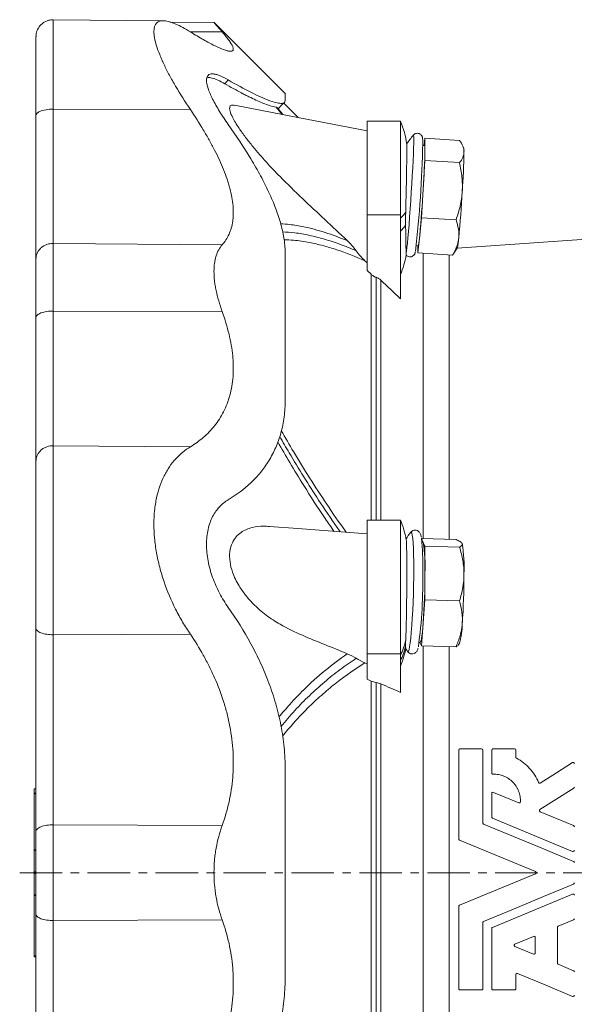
# Model space of a CAD drawing. Header units: millimetres. Extents: x -31 to 880, y -242 to 919.
# Tile 5 of 7: x -31 to 134, y 622 to 916. Entities that reach past the tile are written whole.
import ezdxf

# ---------------------------------------------------------------- set-up
doc = ezdxf.new("R2010")
doc.units = ezdxf.units.MM
doc.linetypes.add('CENTERX2', pattern=[20.32, 12.7, -2.54, 2.54, -2.54])
doc.layers.add('FORMAT', color=7, linetype='Continuous')

msp = doc.modelspace()

# ---------------------------------------------------------------- linework, layer by layer
at = {"color": 7, "linetype": 'Continuous', "lineweight": 15}
for p, q in [((11.57, 915.81), (-21.5, 916.1)), ((11.47, 915.81), (-21.5, 916.1)), ((26.63, 915.3), (13.43, 915.42)), ((47.96, 893.95), (26.62, 915.3)), ((-26.6, 911.18), (-26.63, 910.63)), ((51.8, 886.86), (47.41, 891.26)), ((45.23, 889.99), (45.46, 889.79)), ((47.21, 887.75), (45.53, 889.85)), ((45.8, 889.59), (46.07, 889.7)), ((82.37, 885.82), (72.37, 885.82)), ((72.37, 885.82), (72.37, 857.81)), ((82.37, 885.82), (82.37, 857.81)), ((89.7, 880.71), (89.48, 878.55)), ((89.7, 877.4), (89.7, 880.71)), ((89.7, 880.71), (100.03, 880.04)), ((89.62, 878.54), (89.03, 878.58)), ((89.7, 874.08), (89.7, 877.4)), ((101.31, 877.77), (100.83, 878.74)), ((89.18, 865.51), (89.7, 874.08)), ((89.7, 874.08), (100.03, 873.41)), ((88.65, 856.94), (89.18, 865.51)), ((72.37, 857.81), (72.37, 841.23)), ((82.37, 857.81), (82.37, 832.69)), ((88.13, 851.69), (88.65, 856.94)), ((88.65, 856.94), (98.99, 856.28)), ((185.29, 853.87), (99.37, 847.86)), ((87.61, 846.43), (88.13, 851.69)), ((87.1, 848.64), (87.68, 848.6)), ((87.61, 848.61), (87.61, 846.43)), ((98.37, 846.36), (99.38, 847.86)), ((87.61, 846.43), (97.94, 845.77)), ((97.94, 845.77), (98.37, 846.36)), ((72.37, 843.51), (71.73, 844.12)), ((73.6, 840.05), (72.37, 841.23)), ((82.37, 766.59), (72.37, 766.59)), ((72.37, 766.59), (72.37, 726.64)), ((82.37, 766.59), (82.37, 726.64)), ((89.18, 759.94), (88.65, 761.08)), ((88.65, 761.08), (98.99, 760.8)), ((89.05, 760.07), (88.77, 760.08)), ((89.05, 760.07), (89.18, 759.94)), ((89.7, 758.8), (89.18, 759.94)), ((100.85, 759.63), (100.83, 759.66)), ((89.7, 750.8), (89.7, 758.8)), ((89.7, 758.8), (100.03, 758.53)), ((89.7, 742.8), (89.7, 750.8)), ((89.18, 735.94), (89.7, 742.8)), ((89.7, 742.8), (100.03, 742.52)), ((88.65, 729.07), (89.18, 735.94)), ((87.96, 730.09), (88.25, 730.08)), ((88.19, 730.08), (88.65, 729.07)), ((99.75, 729.4), (100.03, 729.86)), ((72.37, 726.64), (72.37, 719.07)), ((82.37, 726.64), (82.37, 715.16)), ((84.5, 727.39), (84.52, 727.37)), ((88.65, 729.07), (98.99, 728.8)), ((72.37, 723.72), (71.73, 724)), ((73.6, 718.53), (72.37, 719.07)), ((99.81, 671.35), (99.81, 697.9)), ((100.17, 698.26), (106.65, 698.26)), ((107.01, 697.9), (107.01, 676.16)), ((109.66, 691.05), (109.66, 697.9)), ((110.02, 698.26), (116.5, 698.26)), ((116.86, 697.9), (116.86, 695.83)), ((-26.63, 686.38), (-27.14, 686.38)), ((-27.14, 685.08), (-27.14, 686.36)), ((-27.14, 685.06), (-26.63, 685.06)), ((-27.14, 685.06), (-26.63, 685.06)), ((-27.14, 668.12), (-27.14, 684.81)), ((109.66, 677.94), (109.66, 684.95)), ((110.16, 685.29), (117.75, 682.14)), ((124.14, 679.5), (134.14, 675.35)), ((-27.14, 661.51), (-27.14, 667.89)), ((-27.14, 654.68), (-27.14, 661.06)), ((-27.14, 636.44), (-27.14, 654.45)), ((99.81, 626.62), (99.81, 651.22)), ((134.14, 647.22), (129.55, 645.31)), ((107.01, 646.41), (107.01, 626.62)), ((109.66, 626.62), (109.66, 644.63)), ((129.33, 644.98), (129.33, 634.25)), ((116.6, 639.95), (122.17, 642.26)), ((122.67, 641.92), (122.67, 637.31)), ((122.17, 636.98), (116.6, 639.29)), ((-27.14, 636.19), (-26.63, 636.19)), ((129.55, 633.92), (134.14, 632.02)), ((116.86, 630.84), (116.86, 626.62)), ((106.65, 626.26), (100.17, 626.26)), ((116.5, 626.26), (110.02, 626.26))]:
    msp.add_line(p, q, dxfattribs=at)
at = {"color": 8, "linetype": 'Continuous', "lineweight": 0}
for p, q in [((19.43, 912.53), (29.07, 912.45)), ((30.89, 898.12), (29.85, 897)), ((-21.5, 889.4), (19.54, 889.26)), ((46.96, 887.8), (45.23, 889.99)), ((45.75, 889.58), (47.23, 887.75)), ((72.37, 857.81), (82.37, 857.81)), ((-21.5, 849.28), (29.07, 848.87)), ((89.13, 846.33), (89.13, 761.06)), ((96.9, 845.83), (96.9, 760.86)), ((73.6, 766.59), (73.6, 840.05)), ((75.06, 839.16), (75.06, 766.59)), ((76.52, 838.28), (76.52, 766.59)), ((-21.5, 829.06), (29.07, 828.9)), ((-21.5, 788.86), (19.54, 788.53)), ((-21.5, 732.37), (19.54, 732.51)), ((72.37, 726.64), (82.37, 726.64)), ((89.13, 729.06), (89.13, 593.51)), ((96.9, 728.85), (96.9, 593.72)), ((73.6, 604.04), (73.6, 718.53)), ((75.06, 718.12), (75.06, 604.45)), ((76.52, 717.72), (76.52, 604.85)), ((-27.14, 686.36), (-26.63, 686.36)), ((-27.14, 684.81), (-26.63, 684.81)), ((-21.5, 675.58), (29.07, 675.41)), ((-27.14, 668.12), (-26.63, 668.12)), ((-27.14, 667.89), (-26.63, 667.89)), ((-27.14, 661.51), (-26.63, 661.51)), ((-27.14, 661.06), (-26.63, 661.06)), ((-27.14, 654.68), (-26.63, 654.68)), ((-27.14, 654.45), (-26.63, 654.45)), ((-21.5, 646.99), (29.07, 647.16)), ((-27.14, 636.44), (-26.63, 636.44))]:
    msp.add_line(p, q, dxfattribs=at)
at = {"color": 7, "linetype": 'Continuous', "lineweight": 15, "flags": 128}
for points in [[(72.37, 882.87), (51.68, 886.88), (32.78, 890.55)], [(45.99, 889.66), (46.68, 890.44), (47.37, 891.22)], [(72.37, 762.48), (51.68, 764.09), (43.2, 764.75)], [(85.47, 762.98), (85.46, 762.96), (85.45, 762.94)], [(89.18, 735.94), (89.05, 734.46), (88.92, 733.17), (88.79, 732.08), (88.65, 731.22), (88.52, 730.59), (88.38, 730.21), (88.25, 730.08), (88.25, 730.08)], [(124.19, 688.06), (129, 691.13), (133.81, 694.2)], [(134.2, 686.58), (129.14, 683.35), (124.09, 680.13)], [(133.87, 667.67), (121.84, 672.65), (109.89, 677.61)], [(107.23, 675.83), (116.16, 672.13), (125.14, 668.41), (134.14, 664.68)], [(122.73, 661.62), (111.35, 666.33), (100.03, 671.02)], [(100.03, 651.55), (111.35, 656.24), (122.73, 660.95)], [(134.14, 657.89), (125.14, 654.15), (116.16, 650.44), (107.23, 646.74)], [(109.89, 644.96), (121.84, 649.91), (133.87, 654.9)], [(133.87, 624.34), (125.62, 627.76), (117.36, 631.18)]]:
    msp.add_lwpolyline(points, dxfattribs=at)
at = {"color": 8, "linetype": 'Continuous', "lineweight": 0, "flags": 128}
for points in [[(84.06, 846.32), (84.17, 847), (84.3, 848.02), (84.44, 849.35), (84.6, 850.97), (84.76, 852.84), (84.94, 854.94), (85.11, 857.21), (85.29, 859.61), (85.46, 862.1), (85.62, 864.62), (85.78, 867.12), (85.92, 869.56), (86.04, 871.88), (86.15, 874.04), (86.23, 876), (86.29, 877.72), (86.33, 879.15), (86.34, 880.28), (86.33, 881.08), (86.29, 881.53), (86.23, 881.64), (86.22, 881.63)], [(84.52, 727.37), (84.6, 727.3), (84.76, 727.43), (84.94, 727.92), (85.11, 728.76), (85.29, 729.92), (85.46, 731.38), (85.62, 733.12), (85.78, 735.1), (85.92, 737.29), (86.04, 739.63), (86.15, 742.08), (86.23, 744.59), (86.29, 747.11), (86.33, 749.6), (86.34, 752), (86.33, 754.26), (86.29, 756.33), (86.23, 758.19), (86.15, 759.79), (86.04, 761.09), (85.92, 762.08), (85.78, 762.73), (85.62, 763.02), (85.47, 762.98)]]:
    msp.add_lwpolyline(points, dxfattribs=at)
at = {"color": 7, "linetype": 'Continuous', "lineweight": 15}
for centre, radius, start, end in [((59.45, 875.82), 25, 7.168, 23.5782), ((109.12, 862.25), 30, 139.7473, 146.0819), ((-250.87, 886.03), 339.97, 353.3923, 358.8593), ((-159.37, 882.41), 249.12, 356.1111, 358.8471), ((86.36, 877.74), 3.35, 354.1108, 13.8177), ((-147.7, 881.65), 249.12, 356.1112, 358.8471), ((96.85, 876.96), 4.53, 355.9877, 10.2945), ((-314.87, 889.14), 404.73, 354.6903, 356.653), ((-303.2, 888.39), 404.74, 354.6903, 356.653), ((75.68, 851.9), 12.45, 344.6243, 359.0027), ((80.3, 852.06), 19.54, 347.5815, 356.6817), ((59.45, 849.97), 25, 336.4218, 350.4465), ((59.45, 756.59), 25, 9.7495, 23.5782), ((109.12, 744.53), 30, 142.0444, 146.8419), ((16.05, 753.24), 73.01, 358.6944, 6.3295), ((45.75, 752.87), 43.99, 357.3052, 9.2481), ((57.43, 752.56), 43.99, 357.3052, 9.248), ((-56.69, 748.57), 145.76, 352.1989, 1.1798), ((-119.32, 750.72), 209.02, 355.9452, 0.0233), ((-107.65, 750.4), 209.02, 355.9453, 0.0233), ((75.87, 736.21), 24.99, 345.2745, 358.6552), ((59.45, 733), 25, 336.4218, 349.0655), ((109.12, 744.53), 30, 213.027, 214.8898)]:
    msp.add_arc(centre, radius, start, end, dxfattribs=at)
at = {"color": 8, "linetype": 'Continuous', "lineweight": 0}
for centre, radius, start, end in [((77.86, 862.11), 6.98, 310.1611, 330.4386), ((77.82, 858.31), 7.04, 310.2215, 329.8388), ((62.61, 735.53), 21.85, 334.6806, 347.3644), ((62.6, 733.95), 21.86, 334.6822, 347.0243)]:
    msp.add_arc(centre, radius, start, end, dxfattribs=at)
at = {"color": 7, "linetype": 'Continuous', "lineweight": 15}
for points, knots in [([(-21.5, 916.1), (-21.65, 916.09), (-21.96, 916.09), (-22.41, 916.03), (-22.8, 915.94), (-23.26, 915.81), (-23.88, 915.55), (-24.55, 915.14), (-25.15, 914.61), (-25.62, 914.05), (-25.87, 913.67), (-26.04, 913.36), (-26.21, 913.04), (-26.37, 912.63), (-26.5, 912.21), (-26.59, 911.7), (-26.62, 911.38), (-26.62, 911.16), (-26.62, 911.13)], [0, 0, 0, 0, 0.045145, 0.091366, 0.116054, 0.143332, 0.212236, 0.305581, 0.405, 0.451323, 0.495252, 0.517545, 0.541071, 0.595644, 0.667143, 0.76235, 0.96209, 1, 1, 1, 1]), ([(19.54, 912.46), (17.95, 913.46), (16.49, 914.25), (14.51, 915.11), (13.88, 915.34), (13.01, 915.59), (12.73, 915.65), (12.19, 915.75), (11.94, 915.78), (11.21, 915.83), (10.78, 915.79), (10.21, 915.62), (10.04, 915.54), (9.71, 915.35), (9.57, 915.24), (8.91, 914.56), (8.65, 913.73), (8.64, 912.3), (8.66, 912), (8.72, 911.36), (8.77, 911.01), (8.97, 909.94), (9.17, 909.17), (9.68, 907.51), (10, 906.62), (10.57, 905.2), (10.77, 904.72), (11.21, 903.73), (11.44, 903.23), (12.16, 901.7), (12.69, 900.65), (13.56, 899.02), (13.86, 898.47), (14.49, 897.36), (14.81, 896.79), (16.48, 893.95), (17.95, 891.63), (19.54, 889.26)], [0, 0, 0, 0, 0.125, 0.125, 0.1875, 0.1875, 0.21875, 0.21875, 0.25, 0.25, 0.3125, 0.3125, 0.34375, 0.34375, 0.375, 0.375, 0.5, 0.5, 0.53125, 0.53125, 0.5625, 0.5625, 0.625, 0.625, 0.6875, 0.6875, 0.71875, 0.71875, 0.75, 0.75, 0.8125, 0.8125, 0.84375, 0.84375, 0.875, 0.875, 1, 1, 1, 1]), ([(29.07, 912.45), (28.6, 912.99), (27.64, 914.1), (26.87, 915), (26.53, 915.4), (26.62, 915.29), (26.63, 915.28)], [0, 0, 0, 0, 0.324183, 0.656941, 0.981365, 1, 1, 1, 1]), ([(29.07, 912.45), (29.89, 911.5), (30.57, 910.65), (31.63, 909.19), (32, 908.57), (32.26, 907.94), (32.3, 907.83), (32.36, 907.61), (32.38, 907.51), (32.4, 907.24), (32.37, 907.09), (32.15, 906.75), (31.84, 906.66), (31.24, 906.7), (31.11, 906.72), (30.83, 906.77), (30.68, 906.8), (30.21, 906.92), (29.86, 907.04), (28.7, 907.46), (27.8, 907.86), (26.27, 908.61), (25.73, 908.89), (24.61, 909.49), (24.03, 909.81), (22.21, 910.84), (20.91, 911.61), (19.54, 912.46)], [0, 0, 0, 0, 0.125, 0.125, 0.25, 0.25, 0.28125, 0.28125, 0.3125, 0.3125, 0.375, 0.375, 0.5, 0.5, 0.53125, 0.53125, 0.5625, 0.5625, 0.625, 0.625, 0.75, 0.75, 0.8125, 0.8125, 0.875, 0.875, 1, 1, 1, 1]), ([(-26.63, 887.45), (-26.63, 889.34), (-26.63, 893.2), (-26.63, 898.45), (-26.63, 903.13), (-26.63, 906.94), (-26.63, 909.48), (-26.63, 910.73), (-26.63, 910.78), (-26.63, 910.78)], [0, 0, 0, 0, 0.151136, 0.310627, 0.476644, 0.646797, 0.818305, 0.985255, 1, 1, 1, 1]), ([(24.37, 898.03), (24.37, 898.7), (24.54, 899.18), (25.01, 899.65), (25.2, 899.77), (25.66, 899.91), (25.92, 899.94), (26.5, 899.92), (26.82, 899.87), (27.52, 899.69), (27.89, 899.57), (29.07, 899.1), (29.94, 898.67), (30.89, 898.12)], [0, 0, 0, 0, 0.25, 0.25, 0.375, 0.375, 0.5, 0.5, 0.625, 0.625, 0.75, 0.75, 1, 1, 1, 1]), ([(24.37, 898.03), (24.37, 897.37), (24.54, 896.55), (25.01, 895.12), (25.2, 894.6), (25.66, 893.53), (25.92, 892.97), (26.5, 891.82), (26.82, 891.21), (27.52, 889.97), (27.89, 889.35), (29.07, 887.43), (29.94, 886.12), (30.89, 884.79)], [0, 0, 0, 0, 0.25, 0.25, 0.375, 0.375, 0.5, 0.5, 0.625, 0.625, 0.75, 0.75, 1, 1, 1, 1]), ([(24.49, 898.7), (24.61, 898.75), (25, 898.89), (26.08, 898.72), (27.71, 898.17), (29.13, 897.39), (29.85, 897)], [0, 0, 0, 0, 0.113565, 0.364849, 0.678554, 1, 1, 1, 1]), ([(30.89, 898.12), (33.31, 896.71), (35.58, 895.48), (38.67, 893.93), (39.64, 893.46), (41.44, 892.66), (42.27, 892.31), (43.79, 891.74), (44.48, 891.52), (45.38, 891.29), (45.66, 891.23), (46.18, 891.14), (46.41, 891.12), (47.05, 891.1), (47.37, 891.16), (47.8, 891.44), (47.91, 891.65), (47.91, 891.95)], [0, 0, 0, 0, 0.25, 0.25, 0.375, 0.375, 0.5, 0.5, 0.625, 0.625, 0.6875, 0.6875, 0.75, 0.75, 0.875, 0.875, 1, 1, 1, 1]), ([(29.85, 897), (31.58, 895.99), (33.24, 895.07), (35.18, 894.04), (35.57, 893.84), (36.32, 893.45), (36.69, 893.27), (37.78, 892.73), (38.47, 892.4), (40.45, 891.49), (41.63, 891), (43.68, 890.29), (44.55, 890.06), (45.23, 889.99)], [0, 0, 0, 0, 0.25, 0.25, 0.3125, 0.3125, 0.375, 0.375, 0.5, 0.5, 0.75, 0.75, 1, 1, 1, 1]), ([(47.91, 893.9), (47.91, 893.93), (47.91, 894.08), (47.91, 893.48), (47.91, 892.46), (47.91, 891.95)], [0, 0, 0, 0, 0.111258, 0.556113, 1, 1, 1, 1]), ([(29.07, 848.87), (29.89, 849.8), (30.57, 850.84), (31.63, 853.18), (32, 854.48), (32.26, 856.28), (32.3, 856.64), (32.36, 857.39), (32.38, 857.77), (32.4, 858.92), (32.37, 859.71), (32.15, 862.16), (31.84, 863.89), (31.24, 866.16), (31.11, 866.62), (30.83, 867.55), (30.68, 868.01), (30.21, 869.42), (29.86, 870.36), (28.7, 873.24), (27.8, 875.19), (26.27, 878.18), (25.73, 879.18), (24.61, 881.19), (24.03, 882.19), (22.21, 885.21), (20.91, 887.23), (19.54, 889.26)], [0, 0, 0, 0, 0.125, 0.125, 0.25, 0.25, 0.28125, 0.28125, 0.3125, 0.3125, 0.375, 0.375, 0.5, 0.5, 0.53125, 0.53125, 0.5625, 0.5625, 0.625, 0.625, 0.75, 0.75, 0.8125, 0.8125, 0.875, 0.875, 1, 1, 1, 1]), ([(32.77, 890.5), (32.54, 890.55), (31.85, 890.71), (31.24, 890.26), (31.26, 888.96), (31.99, 887.18), (32.99, 885.39), (34.28, 883.38), (36.03, 880.96), (38.72, 877.56), (42.18, 873.58), (47.15, 868.39), (53.04, 862.69), (59.74, 856.42), (64.22, 852.23), (66.45, 850.13)], [0, 0, 0, 0, 0.026218, 0.078556, 0.131116, 0.180008, 0.215909, 0.251874, 0.307915, 0.364075, 0.458905, 0.553911, 0.70241, 0.851198, 1, 1, 1, 1]), ([(-26.63, 887.45), (-26.63, 884.84), (-26.63, 879.58), (-26.63, 872.2), (-26.63, 865.28), (-26.63, 858.89), (-26.63, 853.2), (-26.63, 848.28), (-26.63, 845.8), (-26.63, 844.57)], [0, 0, 0, 0, 0.137748, 0.277681, 0.418984, 0.560791, 0.708922, 0.855639, 1, 1, 1, 1]), ([(30.89, 884.79), (33.31, 881.36), (35.58, 877.95), (38.67, 872.83), (39.64, 871.14), (41.44, 867.8), (42.27, 866.15), (43.79, 862.88), (44.48, 861.26), (45.38, 858.86), (45.66, 858.07), (46.18, 856.49), (46.41, 855.7), (47.05, 853.37), (47.37, 851.87), (47.8, 848.96), (47.91, 847.56), (47.91, 846.2)], [0, 0, 0, 0, 0.25, 0.25, 0.375, 0.375, 0.5, 0.5, 0.625, 0.625, 0.6875, 0.6875, 0.75, 0.75, 0.875, 0.875, 1, 1, 1, 1]), ([(89.04, 879.36), (89.04, 879.51), (89.04, 879.98), (89.02, 880.43), (88.98, 880.78), (88.91, 881.09), (88.76, 881.44), (88.46, 881.82), (88, 882.11), (87.42, 882.22), (86.87, 882.12), (86.46, 881.88), (86.23, 881.65), (86.16, 881.54), (86.14, 881.51)], [0, 0, 0, 0, 0.1265576, 0.3801163, 0.5214389, 0.5934743, 0.6492882, 0.7023255, 0.7621426, 0.8250265, 0.8878078, 0.9384813, 0.9833598, 1, 1, 1, 1]), ([(101.37, 876.64), (101.37, 876.92), (101.34, 877.21), (101.22, 877.78), (101.12, 878.06), (100.77, 878.92), (100.44, 879.48), (100.03, 880.04)], [0, 0, 0, 0, 0.25, 0.25, 0.5, 0.5, 1, 1, 1, 1]), ([(84.25, 878.93), (84.25, 878.92), (84.26, 878.9), (84.27, 878.36), (84.27, 877.36), (84.26, 875.93), (84.24, 874.11), (84.22, 871.99), (84.18, 869.58), (84.13, 867.01), (84.08, 864.31), (84.01, 861.49), (83.96, 859.63), (83.94, 858.67)], [0, 0, 0, 0, 0.0412252, 0.1372965, 0.231206, 0.3278289, 0.4218893, 0.5186958, 0.612415, 0.7088844, 0.8020368, 0.8979153, 1, 1, 1, 1]), ([(100.03, 873.41), (100.44, 873.93), (100.78, 874.46), (101.24, 875.53), (101.37, 876.08), (101.37, 876.64)], [0, 0, 0, 0, 0.5, 0.5, 1, 1, 1, 1]), ([(100.03, 873.41), (100.36, 871.99), (100.61, 870.55), (100.9, 867.67), (100.94, 866.22), (100.85, 864.76)], [0, 0, 0, 0, 0.5, 0.5, 1, 1, 1, 1]), ([(100.85, 864.76), (100.8, 864.03), (100.73, 863.3), (100.52, 861.87), (100.38, 861.15), (99.9, 859.04), (99.48, 857.65), (98.99, 856.28)], [0, 0, 0, 0, 0.25, 0.25, 0.5, 0.5, 1, 1, 1, 1]), ([(98.99, 856.28), (99.31, 855.39), (99.56, 854.5), (99.85, 852.72), (99.89, 851.83), (99.8, 850.93)], [0, 0, 0, 0, 0.5, 0.5, 1, 1, 1, 1]), ([(84.06, 846.32), (84.05, 846.63), (84.04, 847.04), (84.03, 847.84), (84.02, 848.13), (84.01, 848.76), (84, 849.1), (83.99, 849.82), (83.98, 850.2), (83.97, 851.01), (83.96, 851.45), (83.94, 852.79), (83.92, 853.75), (83.91, 854.77)], [0, 0, 0, 0, 0.25, 0.25, 0.375, 0.375, 0.5, 0.5, 0.625, 0.625, 0.75, 0.75, 1, 1, 1, 1]), ([(99.8, 850.93), (99.76, 850.49), (99.68, 850.04), (99.47, 849.16), (99.33, 848.73), (98.86, 847.44), (98.43, 846.6), (97.94, 845.77)], [0, 0, 0, 0, 0.25, 0.25, 0.5, 0.5, 1, 1, 1, 1]), ([(29.07, 828.9), (28.28, 831.08), (27.67, 833.19), (27.14, 835.72), (27.05, 836.22), (26.89, 837.21), (26.82, 837.7), (26.67, 839.13), (26.61, 840.04), (26.61, 841.77), (26.67, 842.59), (26.83, 843.76), (26.89, 844.14), (27.05, 844.87), (27.14, 845.21), (27.67, 846.88), (28.28, 847.98), (29.07, 848.87)], [0, 0, 0, 0, 0.25, 0.25, 0.3125, 0.3125, 0.375, 0.375, 0.5, 0.5, 0.625, 0.625, 0.6875, 0.6875, 0.75, 0.75, 1, 1, 1, 1]), ([(-26.63, 827.13), (-26.63, 829.03), (-26.63, 830.89), (-26.63, 834.42), (-26.63, 836.09), (-26.63, 839.11), (-26.63, 840.47), (-26.63, 842.81), (-26.63, 843.79), (-26.63, 844.57)], [0, 0, 0, 0, 0.25, 0.25, 0.5, 0.5, 0.75, 0.75, 1, 1, 1, 1]), ([(47.91, 802.57), (47.91, 810.75), (47.91, 818.54), (47.91, 833.15), (47.91, 839.96), (47.91, 846.2)], [0, 0, 0, 0, 0.5, 0.5, 1, 1, 1, 1]), ([(84.09, 845.78), (84.09, 845.77), (84.08, 845.68), (84.07, 846.02), (84.06, 846.32)], [0, 0, 0, 0, 0.089577, 1, 1, 1, 1]), ([(84.08, 845.77), (84.08, 845.77), (84.17, 845.64), (84.49, 845.41), (85.04, 845.23), (85.63, 845.27), (86.09, 845.5), (86.4, 845.77), (86.58, 846.02), (86.69, 846.25), (86.76, 846.46), (86.79, 846.58), (86.81, 846.65)], [0, 0, 0, 0, 0.002555, 0.111415, 0.228162, 0.355303, 0.454974, 0.541236, 0.620727, 0.7044, 0.827103, 1, 1, 1, 1]), ([(73.6, 840.05), (73.81, 839.86), (74.03, 839.68), (74.52, 839.39), (74.78, 839.26), (75.06, 839.16)], [0, 0, 0, 0, 0.5, 0.5, 1, 1, 1, 1]), ([(75.06, 839.16), (75.33, 839.07), (75.6, 838.94), (76.09, 838.65), (76.31, 838.47), (76.52, 838.28)], [0, 0, 0, 0, 0.5, 0.5, 1, 1, 1, 1]), ([(-26.63, 784.16), (-26.63, 786.09), (-26.63, 788.51), (-26.63, 794.29), (-26.63, 797.63), (-26.63, 805.08), (-26.63, 809.18), (-26.63, 817.87), (-26.63, 822.45), (-26.63, 827.13)], [0, 0, 0, 0, 0.25, 0.25, 0.5, 0.5, 0.75, 0.75, 1, 1, 1, 1]), ([(29.07, 828.9), (29.89, 826.63), (30.57, 824.39), (31.63, 819.97), (32, 817.8), (32.26, 815.12), (32.3, 814.59), (32.36, 813.54), (32.38, 813.02), (32.4, 811.48), (32.37, 810.48), (32.15, 807.55), (31.84, 805.69), (31.24, 803.48), (31.11, 803.05), (30.83, 802.19), (30.68, 801.77), (30.21, 800.54), (29.86, 799.75), (28.7, 797.48), (27.8, 796.08), (26.27, 794.16), (25.73, 793.55), (24.61, 792.39), (24.03, 791.84), (22.21, 790.28), (20.91, 789.36), (19.54, 788.53)], [0, 0, 0, 0, 0.125, 0.125, 0.25, 0.25, 0.28125, 0.28125, 0.3125, 0.3125, 0.375, 0.375, 0.5, 0.5, 0.53125, 0.53125, 0.5625, 0.5625, 0.625, 0.625, 0.75, 0.75, 0.8125, 0.8125, 0.875, 0.875, 1, 1, 1, 1]), ([(30.89, 772.72), (33.31, 774.15), (35.58, 775.82), (38.67, 778.74), (39.64, 779.78), (41.44, 781.98), (42.27, 783.14), (43.79, 785.61), (44.48, 786.91), (45.38, 788.98), (45.66, 789.69), (46.18, 791.15), (46.41, 791.9), (47.05, 794.2), (47.37, 795.79), (47.8, 799.09), (47.91, 800.8), (47.91, 802.57)], [0, 0, 0, 0, 0.25, 0.25, 0.375, 0.375, 0.5, 0.5, 0.625, 0.625, 0.6875, 0.6875, 0.75, 0.75, 0.875, 0.875, 1, 1, 1, 1]), ([(-21.5, 788.86), (-22.1, 788.87), (-22.75, 788.77), (-23.7, 788.43), (-24.01, 788.28), (-24.6, 787.93), (-24.88, 787.73), (-25.38, 787.27), (-25.6, 787.01), (-25.99, 786.47), (-26.15, 786.19), (-26.52, 785.32), (-26.63, 784.71), (-26.63, 784.16)], [0, 0, 0, 0, 0.25, 0.25, 0.375, 0.375, 0.5, 0.5, 0.625, 0.625, 0.75, 0.75, 1, 1, 1, 1]), ([(19.54, 788.53), (17.95, 787.57), (16.48, 786.38), (14.51, 784.22), (13.88, 783.43), (13.01, 782.15), (12.73, 781.7), (12.19, 780.78), (11.94, 780.31), (10.73, 777.88), (9.97, 775.7), (9.32, 772.67), (9.2, 772.05), (9, 770.77), (8.92, 770.13), (8.71, 768.17), (8.65, 766.83), (8.64, 764.08), (8.7, 762.67), (8.9, 760.52), (8.98, 759.79), (9.18, 758.34), (9.29, 757.62), (9.68, 755.44), (9.99, 754), (10.56, 751.83), (10.76, 751.11), (11.19, 749.66), (11.43, 748.94), (12.64, 745.39), (13.8, 742.65), (15.47, 739.35), (15.81, 738.7), (16.51, 737.41), (16.87, 736.78), (17.98, 734.9), (18.74, 733.69), (19.54, 732.51)], [0, 0, 0, 0, 0.125, 0.125, 0.1875, 0.1875, 0.21875, 0.21875, 0.25, 0.25, 0.375, 0.375, 0.40625, 0.40625, 0.4375, 0.4375, 0.5, 0.5, 0.5625, 0.5625, 0.59375, 0.59375, 0.625, 0.625, 0.6875, 0.6875, 0.71875, 0.71875, 0.75, 0.75, 0.875, 0.875, 0.90625, 0.90625, 0.9375, 0.9375, 1, 1, 1, 1]), ([(-26.63, 784.16), (-26.63, 783.3), (-26.63, 782.22), (-26.63, 779.61), (-26.63, 778.07), (-26.63, 774.56), (-26.63, 772.59), (-26.63, 768.28), (-26.63, 765.95), (-26.63, 761.09), (-26.63, 758.55), (-26.63, 753.43), (-26.63, 750.85), (-26.63, 745.8), (-26.63, 743.33), (-26.63, 738.63), (-26.63, 736.4), (-26.63, 734.33)], [0, 0, 0, 0, 0.125, 0.125, 0.25, 0.25, 0.375, 0.375, 0.5, 0.5, 0.625, 0.625, 0.75, 0.75, 0.875, 0.875, 1, 1, 1, 1]), ([(24.37, 759.35), (24.37, 760.96), (24.54, 762.46), (25.01, 764.56), (25.2, 765.23), (25.66, 766.5), (25.92, 767.1), (26.5, 768.23), (26.82, 768.76), (27.52, 769.75), (27.89, 770.21), (29.07, 771.46), (29.94, 772.15), (30.89, 772.72)], [0, 0, 0, 0, 0.25, 0.25, 0.375, 0.375, 0.5, 0.5, 0.625, 0.625, 0.75, 0.75, 1, 1, 1, 1]), ([(43.19, 764.67), (42.62, 764.74), (40.84, 764.93), (38.53, 764.6), (36.29, 763.87), (34.65, 762.97), (33.21, 761.69), (31.98, 759.86), (31.22, 757.33), (31.26, 754.21), (31.99, 751.35), (32.99, 748.97), (34.28, 746.61), (36.03, 744.13), (38.72, 741.1), (42.18, 738.09), (47.15, 734.93), (53.04, 732.14), (59.74, 729.45), (64.22, 727.63), (66.45, 726.71)], [0, 0, 0, 0, 0.030844, 0.095569, 0.130773, 0.165941, 0.201637, 0.237217, 0.278214, 0.319385, 0.357684, 0.385806, 0.413977, 0.457876, 0.501867, 0.576149, 0.65057, 0.766892, 0.883441, 1, 1, 1, 1]), ([(88.58, 761.61), (88.58, 761.65), (88.53, 761.97), (88.44, 762.29), (88.24, 762.76), (87.95, 763.16), (87.46, 763.53), (86.77, 763.68), (86.11, 763.53), (85.65, 763.2), (85.44, 762.95), (85.38, 762.85), (85.37, 762.83)], [0, 0, 0, 0, 0.041156, 0.288933, 0.416209, 0.510852, 0.605768, 0.703204, 0.804422, 0.89075, 0.979129, 1, 1, 1, 1]), ([(24.37, 759.35), (24.37, 757.74), (24.54, 756.11), (25.01, 753.61), (25.2, 752.76), (25.66, 751.11), (25.92, 750.29), (26.5, 748.67), (26.82, 747.87), (27.52, 746.29), (27.89, 745.53), (29.07, 743.29), (29.94, 741.87), (30.89, 740.53)], [0, 0, 0, 0, 0.25, 0.25, 0.375, 0.375, 0.5, 0.5, 0.625, 0.625, 0.75, 0.75, 1, 1, 1, 1]), ([(84.09, 760.82), (84.1, 760.72), (84.14, 760.48), (84.18, 759.58), (84.22, 758.25), (84.24, 756.54), (84.26, 754.48), (84.27, 752.16), (84.27, 749.6), (84.26, 746.92), (84.24, 744.16), (84.21, 741.43), (84.18, 738.78), (84.13, 736.33), (84.07, 734.11), (84.01, 732.2), (83.96, 731.23), (83.94, 730.75)], [0, 0, 0, 0, 0.053954, 0.121972, 0.18828, 0.256491, 0.323175, 0.391772, 0.458816, 0.5278, 0.594932, 0.664026, 0.730899, 0.799735, 0.866202, 0.934615, 1, 1, 1, 1]), ([(98.99, 760.8), (99.48, 760.6), (99.9, 760.41), (100.54, 760.02), (100.76, 759.82), (100.85, 759.63)], [0, 0, 0, 0, 0.5, 0.5, 1, 1, 1, 1]), ([(100.85, 759.63), (100.89, 759.53), (100.9, 759.43), (100.87, 759.25), (100.82, 759.15), (100.6, 758.88), (100.35, 758.7), (100.03, 758.53)], [0, 0, 0, 0, 0.25, 0.25, 0.5, 0.5, 1, 1, 1, 1]), ([(101.37, 750.49), (101.37, 751.17), (101.34, 751.85), (101.22, 753.21), (101.12, 753.89), (100.77, 755.9), (100.44, 757.22), (100.03, 758.53)], [0, 0, 0, 0, 0.25, 0.25, 0.5, 0.5, 1, 1, 1, 1]), ([(100.03, 742.52), (100.44, 743.81), (100.78, 745.14), (101.24, 747.8), (101.37, 749.14), (101.37, 750.49)], [0, 0, 0, 0, 0.5, 0.5, 1, 1, 1, 1]), ([(100.03, 742.52), (100.36, 741.39), (100.61, 740.25), (100.9, 737.95), (100.94, 736.79), (100.85, 735.62)], [0, 0, 0, 0, 0.5, 0.5, 1, 1, 1, 1]), ([(30.89, 740.53), (33.31, 737.09), (35.58, 733.5), (38.67, 727.81), (39.64, 725.89), (41.44, 721.97), (42.27, 719.98), (43.79, 715.92), (44.48, 713.86), (45.38, 710.7), (45.66, 709.64), (46.18, 707.49), (46.41, 706.4), (47.05, 703.13), (47.37, 700.94), (47.8, 696.55), (47.91, 694.34), (47.91, 692.14)], [0, 0, 0, 0, 0.25, 0.25, 0.375, 0.375, 0.5, 0.5, 0.625, 0.625, 0.6875, 0.6875, 0.75, 0.75, 0.875, 0.875, 1, 1, 1, 1]), ([(100.85, 735.62), (100.8, 735.04), (100.73, 734.46), (100.52, 733.3), (100.38, 732.73), (99.9, 731.03), (99.48, 729.91), (98.99, 728.8)], [0, 0, 0, 0, 0.25, 0.25, 0.5, 0.5, 1, 1, 1, 1]), ([(-21.5, 732.37), (-22.1, 732.37), (-22.75, 732.41), (-23.7, 732.55), (-24.01, 732.61), (-24.6, 732.76), (-24.88, 732.84), (-25.38, 733.04), (-25.6, 733.14), (-25.99, 733.37), (-26.15, 733.48), (-26.52, 733.85), (-26.63, 734.1), (-26.63, 734.33)], [0, 0, 0, 0, 0.25, 0.25, 0.375, 0.375, 0.5, 0.5, 0.625, 0.625, 0.75, 0.75, 1, 1, 1, 1]), ([(-26.63, 734.33), (-26.63, 729.65), (-26.63, 724.7), (-26.63, 714.49), (-26.63, 709.23), (-26.63, 698.7), (-26.63, 693.44), (-26.63, 683.23), (-26.63, 678.29), (-26.63, 673.62)], [0, 0, 0, 0, 0.25, 0.25, 0.5, 0.5, 0.75, 0.75, 1, 1, 1, 1]), ([(29.07, 675.41), (29.89, 677.67), (30.57, 679.99), (31.63, 684.77), (32, 687.22), (32.26, 690.38), (32.3, 691.02), (32.36, 692.29), (32.38, 692.92), (32.4, 694.83), (32.37, 696.1), (32.15, 699.9), (31.84, 702.44), (31.24, 705.6), (31.11, 706.24), (30.83, 707.5), (30.68, 708.12), (30.21, 709.99), (29.86, 711.22), (28.7, 714.85), (27.8, 717.22), (26.27, 720.69), (25.73, 721.84), (24.61, 724.07), (24.03, 725.17), (22.21, 728.41), (20.91, 730.49), (19.54, 732.51)], [0, 0, 0, 0, 0.125, 0.125, 0.25, 0.25, 0.28125, 0.28125, 0.3125, 0.3125, 0.375, 0.375, 0.5, 0.5, 0.53125, 0.53125, 0.5625, 0.5625, 0.625, 0.625, 0.75, 0.75, 0.8125, 0.8125, 0.875, 0.875, 1, 1, 1, 1]), ([(83.91, 729.04), (83.9, 729.26), (83.9, 729.51), (83.91, 730.09), (83.92, 730.41), (83.94, 730.75)], [0, 0, 0, 0, 0.5, 0.5, 1, 1, 1, 1]), ([(83.97, 728.18), (83.96, 728.22), (83.94, 728.32), (83.92, 728.79), (83.91, 729.04)], [0, 0, 0, 0, 0.489752, 1, 1, 1, 1]), ([(84.45, 727.48), (84.51, 727.38), (84.64, 727.17), (85.09, 726.8), (85.76, 726.59), (86.45, 726.7), (86.95, 727.03), (87.25, 727.37), (87.43, 727.7), (87.56, 728.01), (87.62, 728.26), (87.65, 728.38)], [0, 0, 0, 0, 0.092702, 0.195715, 0.30129, 0.415447, 0.51052, 0.605483, 0.716113, 0.868952, 1, 1, 1, 1]), ([(98.99, 728.8), (99.31, 728.97), (99.69, 729.17), (99.71, 729.39), (99.72, 729.42)], [0, 0, 0, 0, 0.859239, 1, 1, 1, 1]), ([(73.6, 718.53), (73.81, 718.44), (74.03, 718.36), (74.52, 718.22), (74.78, 718.17), (75.06, 718.12)], [0, 0, 0, 0, 0.5, 0.5, 1, 1, 1, 1]), ([(75.06, 718.12), (75.33, 718.08), (75.6, 718.02), (76.09, 717.89), (76.31, 717.81), (76.52, 717.72)], [0, 0, 0, 0, 0.5, 0.5, 1, 1, 1, 1]), ([(99.81, 697.9), (99.81, 697.99), (99.84, 698.08), (99.98, 698.22), (100.07, 698.26), (100.17, 698.26)], [0, 0, 0, 0, 0.5, 0.5, 1, 1, 1, 1]), ([(106.65, 698.26), (106.74, 698.26), (106.84, 698.22), (106.97, 698.08), (107.01, 697.99), (107.01, 697.9)], [0, 0, 0, 0, 0.5, 0.5, 1, 1, 1, 1]), ([(109.66, 697.9), (109.66, 697.99), (109.7, 698.08), (109.83, 698.22), (109.93, 698.26), (110.02, 698.26)], [0, 0, 0, 0, 0.5, 0.5, 1, 1, 1, 1]), ([(116.5, 698.26), (116.6, 698.26), (116.69, 698.22), (116.83, 698.08), (116.86, 697.99), (116.86, 697.9)], [0, 0, 0, 0, 0.5, 0.5, 1, 1, 1, 1]), ([(117.06, 695.51), (117.8, 695.12), (118.51, 694.66), (119.82, 693.64), (120.44, 693.07), (121.57, 691.82), (122.07, 691.16), (122.96, 689.75), (123.34, 689.01), (123.66, 688.23)], [0, 0, 0, 0, 0.25, 0.25, 0.5, 0.5, 0.75, 0.75, 1, 1, 1, 1]), ([(133.81, 694.2), (133.87, 694.23), (133.93, 694.25), (134.06, 694.25), (134.13, 694.24), (134.24, 694.18), (134.28, 694.13), (134.35, 694.02), (134.37, 693.96), (134.37, 693.89)], [0, 0, 0, 0, 0.25, 0.25, 0.5, 0.5, 0.75, 0.75, 1, 1, 1, 1]), ([(47.91, 692.14), (47.91, 681.94), (47.91, 671.61), (47.91, 650.96), (47.91, 640.63), (47.91, 630.43)], [0, 0, 0, 0, 0.5, 0.5, 1, 1, 1, 1]), ([(110.04, 690.69), (109.94, 690.69), (109.84, 690.73), (109.7, 690.86), (109.66, 690.95), (109.66, 691.05)], [0, 0, 0, 0, 0.5, 0.5, 1, 1, 1, 1]), ([(118.25, 682.46), (118.27, 683), (118.23, 683.56), (118.05, 684.63), (117.91, 685.15), (117.61, 685.91), (117.5, 686.16), (117.25, 686.64), (116.98, 687.11), (116.66, 687.54), (116.32, 687.97), (116.14, 688.17), (115.56, 688.75), (115.15, 689.09), (114.24, 689.69), (113.75, 689.94), (112.74, 690.34), (112.22, 690.49), (111.41, 690.63), (111.14, 690.66), (110.59, 690.7), (110.31, 690.7), (110.04, 690.69)], [0, 0, 0, 0, 0.125, 0.125, 0.25, 0.25, 0.3125, 0.3125, 0.375, 0.4375, 0.4375, 0.5, 0.5, 0.625, 0.625, 0.75, 0.75, 0.875, 0.875, 0.9375, 0.9375, 1, 1, 1, 1]), ([(123.66, 688.23), (123.7, 688.13), (123.78, 688.06), (123.98, 687.99), (124.1, 688.01), (124.19, 688.06)], [0, 0, 0, 0, 0.5, 0.5, 1, 1, 1, 1]), ([(-27.14, 685.06), (-27.14, 685.06), (-27.14, 685.03), (-27.14, 684.94), (-27.14, 684.87), (-27.14, 684.81)], [0, 0, 0, 0, 0.5, 0.5, 1, 1, 1, 1]), ([(109.66, 684.95), (109.66, 685.07), (109.73, 685.19), (109.92, 685.32), (110.05, 685.33), (110.16, 685.29)], [0, 0, 0, 0, 0.5, 0.5, 1, 1, 1, 1]), ([(117.75, 682.14), (117.86, 682.1), (117.98, 682.11), (118.18, 682.23), (118.24, 682.35), (118.25, 682.46)], [0, 0, 0, 0, 0.5, 0.5, 1, 1, 1, 1]), ([(124.09, 680.13), (124.03, 680.1), (123.98, 680.05), (123.93, 679.93), (123.91, 679.86), (123.93, 679.73), (123.95, 679.67), (124.03, 679.56), (124.08, 679.52), (124.14, 679.5)], [0, 0, 0, 0, 0.25, 0.25, 0.5, 0.5, 0.75, 0.75, 1, 1, 1, 1]), ([(109.89, 677.61), (109.82, 677.63), (109.76, 677.68), (109.69, 677.8), (109.66, 677.87), (109.66, 677.94)], [0, 0, 0, 0, 0.5, 0.5, 1, 1, 1, 1]), ([(-26.63, 673.62), (-26.63, 671.72), (-26.63, 669.71), (-26.63, 665.56), (-26.63, 663.42), (-26.63, 659.15), (-26.63, 657.01), (-26.63, 652.86), (-26.63, 650.85), (-26.63, 648.95)], [0, 0, 0, 0, 0.25, 0.25, 0.5, 0.5, 0.75, 0.75, 1, 1, 1, 1]), ([(29.07, 675.41), (28.28, 673.24), (27.67, 670.97), (27.14, 668), (27.05, 667.4), (26.89, 666.18), (26.82, 665.57), (26.67, 663.73), (26.61, 662.51), (26.61, 660.06), (26.67, 658.83), (26.83, 656.99), (26.89, 656.38), (27.05, 655.16), (27.14, 654.56), (27.67, 651.6), (28.28, 649.33), (29.07, 647.16)], [0, 0, 0, 0, 0.25, 0.25, 0.3125, 0.3125, 0.375, 0.375, 0.5, 0.5, 0.625, 0.625, 0.6875, 0.6875, 0.75, 0.75, 1, 1, 1, 1]), ([(107.01, 676.16), (107.01, 676.09), (107.03, 676.02), (107.11, 675.91), (107.16, 675.86), (107.23, 675.83)], [0, 0, 0, 0, 0.5, 0.5, 1, 1, 1, 1]), ([(134.14, 675.35), (134.21, 675.32), (134.27, 675.28), (134.35, 675.16), (134.37, 675.09), (134.37, 675.02)], [0, 0, 0, 0, 0.5, 0.5, 1, 1, 1, 1]), ([(100.03, 671.02), (99.96, 671.05), (99.91, 671.09), (99.83, 671.21), (99.81, 671.28), (99.81, 671.35)], [0, 0, 0, 0, 0.5, 0.5, 1, 1, 1, 1]), ([(-27.14, 668.12), (-27.14, 668.07), (-27.14, 668.02), (-27.14, 667.94), (-27.14, 667.91), (-27.14, 667.89)], [0, 0, 0, 0, 0.5, 0.5, 1, 1, 1, 1]), ([(134.37, 668.01), (134.37, 667.89), (134.3, 667.77), (134.11, 667.64), (133.98, 667.63), (133.87, 667.67)], [0, 0, 0, 0, 0.5, 0.5, 1, 1, 1, 1]), ([(134.14, 664.68), (134.21, 664.66), (134.27, 664.61), (134.35, 664.49), (134.37, 664.42), (134.37, 664.35)], [0, 0, 0, 0, 0.5, 0.5, 1, 1, 1, 1]), ([(-27.14, 661.06), (-27.14, 661.07), (-27.14, 661.1), (-27.14, 661.18), (-27.14, 661.23), (-27.14, 661.34), (-27.14, 661.39), (-27.14, 661.47), (-27.14, 661.5), (-27.14, 661.51)], [0, 0, 0, 0, 0.25, 0.25, 0.5, 0.5, 0.75, 0.75, 1, 1, 1, 1]), ([(122.73, 660.95), (122.8, 660.98), (122.85, 661.03), (122.93, 661.14), (122.95, 661.21), (122.95, 661.36), (122.93, 661.43), (122.85, 661.54), (122.8, 661.59), (122.73, 661.62)], [0, 0, 0, 0, 0.25, 0.25, 0.5, 0.5, 0.75, 0.75, 1, 1, 1, 1]), ([(134.37, 658.22), (134.37, 658.15), (134.35, 658.08), (134.27, 657.96), (134.21, 657.91), (134.14, 657.89)], [0, 0, 0, 0, 0.5, 0.5, 1, 1, 1, 1]), ([(-27.14, 654.68), (-27.14, 654.66), (-27.14, 654.63), (-27.14, 654.55), (-27.14, 654.5), (-27.14, 654.45)], [0, 0, 0, 0, 0.5, 0.5, 1, 1, 1, 1]), ([(133.87, 654.9), (133.98, 654.94), (134.11, 654.93), (134.3, 654.8), (134.37, 654.68), (134.37, 654.56)], [0, 0, 0, 0, 0.5, 0.5, 1, 1, 1, 1]), ([(99.81, 651.22), (99.81, 651.29), (99.83, 651.36), (99.91, 651.48), (99.96, 651.52), (100.03, 651.55)], [0, 0, 0, 0, 0.5, 0.5, 1, 1, 1, 1]), ([(-26.63, 588.24), (-26.63, 592.92), (-26.63, 597.87), (-26.63, 608.08), (-26.63, 613.34), (-26.63, 623.87), (-26.63, 629.12), (-26.63, 639.34), (-26.63, 644.28), (-26.63, 648.95)], [0, 0, 0, 0, 0.25, 0.25, 0.5, 0.5, 0.75, 0.75, 1, 1, 1, 1]), ([(29.07, 647.16), (29.89, 644.9), (30.57, 642.58), (31.63, 637.8), (32, 635.35), (32.26, 632.19), (32.3, 631.55), (32.36, 630.28), (32.38, 629.65), (32.4, 627.74), (32.37, 626.47), (32.15, 622.67), (31.84, 620.13), (31.24, 616.97), (31.11, 616.33), (30.83, 615.07), (30.68, 614.45), (30.21, 612.58), (29.86, 611.35), (28.7, 607.72), (27.8, 605.35), (26.27, 601.88), (25.73, 600.73), (24.61, 598.5), (24.03, 597.4), (22.21, 594.16), (20.91, 592.07), (19.54, 590.06)], [0, 0, 0, 0, 0.125, 0.125, 0.25, 0.25, 0.28125, 0.28125, 0.3125, 0.3125, 0.375, 0.375, 0.5, 0.5, 0.53125, 0.53125, 0.5625, 0.5625, 0.625, 0.625, 0.75, 0.75, 0.8125, 0.8125, 0.875, 0.875, 1, 1, 1, 1]), ([(134.37, 647.55), (134.37, 647.48), (134.35, 647.41), (134.27, 647.29), (134.21, 647.25), (134.14, 647.22)], [0, 0, 0, 0, 0.5, 0.5, 1, 1, 1, 1]), ([(107.23, 646.74), (107.16, 646.71), (107.11, 646.66), (107.03, 646.55), (107.01, 646.48), (107.01, 646.41)], [0, 0, 0, 0, 0.5, 0.5, 1, 1, 1, 1]), ([(109.66, 644.63), (109.66, 644.7), (109.69, 644.77), (109.76, 644.89), (109.82, 644.94), (109.89, 644.96)], [0, 0, 0, 0, 0.5, 0.5, 1, 1, 1, 1]), ([(129.55, 645.31), (129.48, 645.29), (129.43, 645.24), (129.35, 645.12), (129.33, 645.05), (129.33, 644.98)], [0, 0, 0, 0, 0.5, 0.5, 1, 1, 1, 1]), ([(122.17, 642.26), (122.28, 642.3), (122.41, 642.29), (122.61, 642.16), (122.67, 642.04), (122.67, 641.92)], [0, 0, 0, 0, 0.5, 0.5, 1, 1, 1, 1]), ([(116.6, 639.29), (116.53, 639.31), (116.48, 639.36), (116.4, 639.48), (116.38, 639.55), (116.38, 639.69), (116.4, 639.76), (116.48, 639.88), (116.53, 639.92), (116.6, 639.95)], [0, 0, 0, 0, 0.25, 0.25, 0.5, 0.5, 0.75, 0.75, 1, 1, 1, 1]), ([(-27.14, 636.44), (-27.14, 636.38), (-27.14, 636.31), (-27.14, 636.22), (-27.14, 636.19), (-27.14, 636.19)], [0, 0, 0, 0, 0.5, 0.5, 1, 1, 1, 1]), ([(122.67, 637.31), (122.67, 637.19), (122.61, 637.08), (122.41, 636.95), (122.28, 636.93), (122.17, 636.98)], [0, 0, 0, 0, 0.5, 0.5, 1, 1, 1, 1]), ([(129.33, 634.25), (129.33, 634.18), (129.35, 634.11), (129.43, 634), (129.48, 633.95), (129.55, 633.92)], [0, 0, 0, 0, 0.5, 0.5, 1, 1, 1, 1]), ([(30.89, 582.04), (33.31, 585.48), (35.58, 589.07), (38.67, 594.76), (39.64, 596.68), (41.44, 600.6), (42.27, 602.59), (43.79, 606.65), (44.48, 608.71), (45.38, 611.87), (45.66, 612.93), (46.18, 615.08), (46.41, 616.17), (47.05, 619.44), (47.37, 621.63), (47.8, 626.02), (47.91, 628.23), (47.91, 630.43)], [0, 0, 0, 0, 0.25, 0.25, 0.375, 0.375, 0.5, 0.5, 0.625, 0.625, 0.6875, 0.6875, 0.75, 0.75, 0.875, 0.875, 1, 1, 1, 1]), ([(117.36, 631.18), (117.25, 631.22), (117.12, 631.21), (116.92, 631.08), (116.86, 630.96), (116.86, 630.84)], [0, 0, 0, 0, 0.5, 0.5, 1, 1, 1, 1]), ([(134.14, 632.02), (134.21, 631.99), (134.27, 631.94), (134.35, 631.83), (134.37, 631.76), (134.37, 631.69)], [0, 0, 0, 0, 0.5, 0.5, 1, 1, 1, 1]), ([(100.17, 626.26), (100.07, 626.26), (99.98, 626.3), (99.84, 626.43), (99.81, 626.52), (99.81, 626.62)], [0, 0, 0, 0, 0.5, 0.5, 1, 1, 1, 1]), ([(107.01, 626.62), (107.01, 626.52), (106.97, 626.43), (106.84, 626.3), (106.74, 626.26), (106.65, 626.26)], [0, 0, 0, 0, 0.5, 0.5, 1, 1, 1, 1]), ([(110.02, 626.26), (109.93, 626.26), (109.83, 626.3), (109.7, 626.43), (109.66, 626.52), (109.66, 626.62)], [0, 0, 0, 0, 0.5, 0.5, 1, 1, 1, 1]), ([(116.86, 626.62), (116.86, 626.52), (116.83, 626.43), (116.69, 626.3), (116.6, 626.26), (116.5, 626.26)], [0, 0, 0, 0, 0.5, 0.5, 1, 1, 1, 1]), ([(134.37, 624.67), (134.37, 624.55), (134.31, 624.44), (134.11, 624.31), (133.98, 624.29), (133.87, 624.34)], [0, 0, 0, 0, 0.5, 0.5, 1, 1, 1, 1])]:
    msp.add_open_spline(points, degree=3, knots=knots, dxfattribs=at)
at = {"color": 8, "linetype": 'Continuous', "lineweight": 0}
for points, knots in [([(-21.5, 916.02), (-21.5, 916.04), (-21.5, 916.18), (-21.5, 915.48), (-21.5, 913.83), (-21.5, 911.18), (-21.5, 907.77), (-21.5, 903.77), (-21.5, 899.28), (-21.5, 894.49), (-21.5, 891.07), (-21.5, 889.4)], [0, 0, 0, 0, 0.026848, 0.155453, 0.28613, 0.417365, 0.540225, 0.660947, 0.778408, 0.891668, 1, 1, 1, 1]), ([(-21.5, 889.4), (-22.22, 889.37), (-23.74, 889.3), (-25.46, 888.77), (-26.46, 888.12), (-26.58, 887.67), (-26.63, 887.45)], [0, 0, 0, 0, 0.27015, 0.56246, 0.789849, 1, 1, 1, 1]), ([(-21.5, 849.28), (-21.5, 851.08), (-21.5, 853.34), (-21.5, 858.72), (-21.5, 861.84), (-21.5, 868.8), (-21.5, 872.62), (-21.5, 880.74), (-21.5, 885.02), (-21.5, 889.4)], [0, 0, 0, 0, 0.25, 0.25, 0.5, 0.5, 0.75, 0.75, 1, 1, 1, 1]), ([(46.55, 855.14), (47.45, 855.09), (49.7, 854.95), (54.09, 854.17), (59.77, 852.72), (64.22, 850.99), (66.45, 850.13)], [0, 0, 0, 0, 0.1453131, 0.3617096, 0.6800298, 1, 1, 1, 1]), ([(47.09, 852.7), (48.31, 852.65), (50.91, 852.52), (55.11, 851.75), (59.63, 850.61), (64.29, 849.08), (67.51, 847.75), (69.12, 847.09)], [0, 0, 0, 0, 0.177629, 0.38182, 0.586586, 0.793027, 1, 1, 1, 1]), ([(71.73, 844.12), (68.9, 845.3), (64.64, 847.07), (59.2, 848.68), (54.88, 849.66), (50.98, 850.28), (48.51, 850.32), (47.57, 850.34)], [0, 0, 0, 0, 0.331592, 0.498787, 0.66598, 0.873425, 1, 1, 1, 1]), ([(-21.5, 849.28), (-22.1, 849.28), (-22.75, 849.19), (-23.7, 848.85), (-24.01, 848.7), (-24.6, 848.35), (-24.88, 848.15), (-25.38, 847.68), (-25.6, 847.43), (-25.99, 846.89), (-26.15, 846.6), (-26.52, 845.73), (-26.63, 845.13), (-26.63, 844.57)], [0, 0, 0, 0, 0.25, 0.25, 0.375, 0.375, 0.5, 0.5, 0.625, 0.625, 0.75, 0.75, 1, 1, 1, 1]), ([(-21.5, 829.06), (-21.5, 831.27), (-21.5, 833.43), (-21.5, 837.52), (-21.5, 839.45), (-21.5, 842.95), (-21.5, 844.52), (-21.5, 847.24), (-21.5, 848.37), (-21.5, 849.28)], [0, 0, 0, 0, 0.25, 0.25, 0.5, 0.5, 0.75, 0.75, 1, 1, 1, 1]), ([(-21.5, 829.06), (-22.1, 829.07), (-22.75, 829.03), (-23.7, 828.89), (-24.01, 828.83), (-24.6, 828.68), (-24.88, 828.6), (-25.38, 828.41), (-25.6, 828.3), (-25.99, 828.08), (-26.15, 827.97), (-26.52, 827.61), (-26.63, 827.36), (-26.63, 827.13)], [0, 0, 0, 0, 0.25, 0.25, 0.375, 0.375, 0.5, 0.5, 0.625, 0.625, 0.75, 0.75, 1, 1, 1, 1]), ([(-21.5, 829.06), (-21.5, 824.69), (-21.5, 820.4), (-21.5, 812.27), (-21.5, 808.44), (-21.5, 801.47), (-21.5, 798.34), (-21.5, 792.94), (-21.5, 790.67), (-21.5, 788.86)], [0, 0, 0, 0, 0.25, 0.25, 0.5, 0.5, 0.75, 0.75, 1, 1, 1, 1]), ([(64.38, 763.1), (64.07, 763.54), (61.84, 766.63), (58.19, 772.13), (53.42, 779.57), (49.55, 785.91), (47.21, 789.96), (46.27, 791.6)], [0, 0, 0, 0, 0.049081, 0.343917, 0.588299, 0.83337, 1, 1, 1, 1]), ([(46.73, 793.33), (47.94, 791.24), (50.69, 786.48), (55.22, 779.16), (60.41, 771.23), (64.09, 765.81), (66.1, 763.08), (66.19, 762.96)], [0, 0, 0, 0, 0.199067, 0.452852, 0.71189, 0.987709, 1, 1, 1, 1]), ([(-21.5, 788.86), (-21.5, 787.89), (-21.5, 786.67), (-21.5, 783.71), (-21.5, 781.97), (-21.5, 777.98), (-21.5, 775.74), (-21.5, 770.87), (-21.5, 768.23), (-21.5, 762.71), (-21.5, 759.83), (-21.5, 754.03), (-21.5, 751.1), (-21.5, 745.38), (-21.5, 742.58), (-21.5, 737.26), (-21.5, 734.73), (-21.5, 732.37)], [0, 0, 0, 0, 0.125, 0.125, 0.25, 0.25, 0.375, 0.375, 0.5, 0.5, 0.625, 0.625, 0.75, 0.75, 0.875, 0.875, 1, 1, 1, 1]), ([(62.53, 763.24), (61.63, 764.53), (58.51, 768.98), (54.11, 775.88), (49.4, 783.54), (46.87, 787.93), (45.68, 789.99)], [0, 0, 0, 0, 0.150828, 0.523832, 0.775442, 1, 1, 1, 1]), ([(-21.5, 675.58), (-21.5, 679.95), (-21.5, 684.58), (-21.5, 694.13), (-21.5, 699.05), (-21.5, 708.89), (-21.5, 713.81), (-21.5, 723.37), (-21.5, 728), (-21.5, 732.37)], [0, 0, 0, 0, 0.25, 0.25, 0.5, 0.5, 0.75, 0.75, 1, 1, 1, 1]), ([(46.03, 707.81), (47.11, 709.08), (49.52, 711.93), (54.09, 716.63), (59.77, 721.85), (64.22, 725.09), (66.45, 726.71)], [0, 0, 0, 0, 0.168381, 0.378937, 0.688666, 1, 1, 1, 1]), ([(46.65, 704.97), (48.01, 706.58), (50.76, 709.84), (55.11, 714.22), (59.63, 718.32), (64.29, 722.06), (67.51, 724.25), (69.12, 725.34)], [0, 0, 0, 0, 0.19492, 0.394818, 0.595278, 0.797379, 1, 1, 1, 1]), ([(71.73, 724), (68.9, 722.13), (64.64, 719.32), (59.2, 714.76), (54.88, 710.74), (50.82, 706.56), (48.19, 703.38), (47.1, 702.05)], [0, 0, 0, 0, 0.324655, 0.488353, 0.652047, 0.855153, 1, 1, 1, 1]), ([(-21.5, 675.58), (-22.1, 675.58), (-22.75, 675.54), (-23.7, 675.4), (-24.01, 675.34), (-24.6, 675.19), (-24.88, 675.11), (-25.38, 674.91), (-25.6, 674.81), (-25.99, 674.58), (-26.15, 674.46), (-26.52, 674.1), (-26.63, 673.85), (-26.63, 673.62)], [0, 0, 0, 0, 0.25, 0.25, 0.375, 0.375, 0.5, 0.5, 0.625, 0.625, 0.75, 0.75, 1, 1, 1, 1]), ([(-21.5, 675.58), (-21.5, 673.38), (-21.5, 671.05), (-21.5, 666.24), (-21.5, 663.76), (-21.5, 658.81), (-21.5, 656.33), (-21.5, 651.52), (-21.5, 649.19), (-21.5, 646.99)], [0, 0, 0, 0, 0.25, 0.25, 0.5, 0.5, 0.75, 0.75, 1, 1, 1, 1]), ([(-21.5, 646.99), (-22.1, 646.99), (-22.75, 647.03), (-23.7, 647.17), (-24.01, 647.23), (-24.6, 647.38), (-24.88, 647.46), (-25.38, 647.65), (-25.6, 647.76), (-25.99, 647.99), (-26.15, 648.11), (-26.52, 648.47), (-26.63, 648.72), (-26.63, 648.95)], [0, 0, 0, 0, 0.25, 0.25, 0.375, 0.375, 0.5, 0.5, 0.625, 0.625, 0.75, 0.75, 1, 1, 1, 1]), ([(-21.5, 646.99), (-21.5, 642.62), (-21.5, 637.99), (-21.5, 628.44), (-21.5, 623.52), (-21.5, 613.68), (-21.5, 608.75), (-21.5, 599.2), (-21.5, 594.57), (-21.5, 590.19)], [0, 0, 0, 0, 0.25, 0.25, 0.5, 0.5, 0.75, 0.75, 1, 1, 1, 1])]:
    msp.add_open_spline(points, degree=3, knots=knots, dxfattribs=at)
at = {"color": 7, "linetype": 'Continuous', "lineweight": 15}
for points in [[(83.91, 854.77), (83.89, 856.03), (83.9, 857.32), (83.94, 858.67)], [(66.45, 850.13), (67.44, 849.19), (68.33, 848.17), (69.12, 847.09)], [(69.12, 847.09), (69.89, 846.02), (70.76, 845.03), (71.73, 844.12)], [(82.37, 832.69), (80.42, 834.55), (78.47, 836.41), (76.52, 838.28)], [(66.45, 726.71), (67.44, 726.29), (68.33, 725.83), (69.12, 725.34)], [(69.12, 725.34), (69.89, 724.85), (70.76, 724.41), (71.73, 724)], [(82.37, 715.16), (80.42, 716.02), (78.47, 716.87), (76.52, 717.72)], [(116.86, 695.83), (116.86, 695.7), (116.94, 695.57), (117.06, 695.51)], [(134.37, 686.88), (134.37, 686.76), (134.3, 686.64), (134.2, 686.58)]]:
    msp.add_open_spline(points, degree=3, dxfattribs=at)
at = {"layer": 'FORMAT', "linetype": 'CENTERX2', "lineweight": 0}
msp.add_line((-31.5, 661.28), (281.13, 661.28), dxfattribs=at)

doc.saveas('drawing.dxf')
